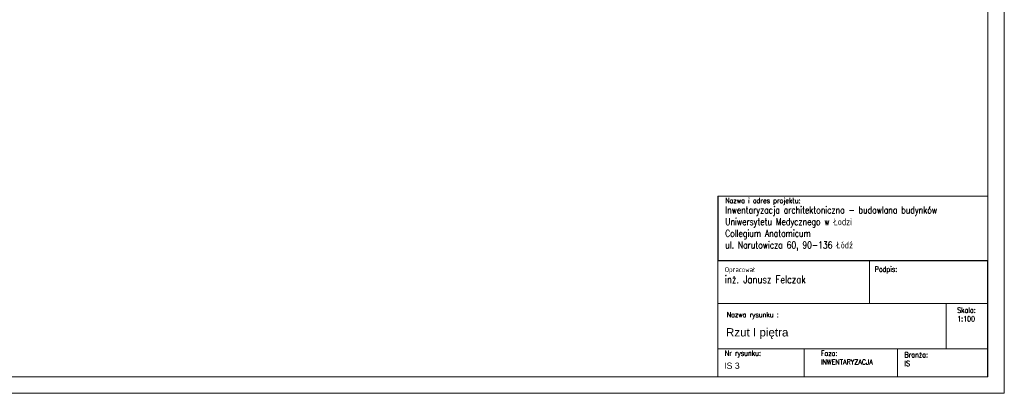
# Model space of a CAD drawing. Header units: millimetres. Extents: x 12584 to 77584, y 9983 to 29820.
# Tile 58 of 176: x 39825 to 42793, y 9983 to 11109. Entities that reach past the tile are written whole.
import ezdxf

# ---------------------------------------------------------------- set-up
doc = ezdxf.new("R2010")
doc.units = ezdxf.units.MM
doc.layers.add('m_tabela', color=7, linetype='Continuous', lineweight=20)
doc.styles.add('opis', font='simplex.shx', dxfattribs={"width": 0.8})
doc.styles.add('PIOTR', font='arial.ttf', dxfattribs={"height": 10})
doc.styles.get("Standard").update_dxf_attribs({"font": 'arial.ttf'})

msp = doc.modelspace()

# ---------------------------------------------------------------- linework, layer by layer
at = {"layer": 'm_tabela', "color": 7}
for p, q in [((42792.7, 9982.5), (42792.7, 15922.5)), ((42742.7, 10032.5), (42742.7, 15872.5)), ((41930.7, 10577), (41930.7, 10382.7)), ((42742.7, 10382.7), (42742.7, 10587)), ((41929.7, 10381.7), (41929.7, 10253)), ((41929.7, 10381.7), (41929.7, 10253)), ((42386.4, 10381.7), (41929.7, 10381.7)), ((41930.7, 10382.7), (42742.7, 10382.7)), ((42386.4, 10253), (42386.4, 10381.7)), ((42386.4, 10381.7), (42386.4, 10253)), ((42741.7, 10381.7), (42386.4, 10381.7)), ((42741.7, 10253), (42741.7, 10381.7)), ((42741.7, 10253), (42741.7, 10381.7)), ((41929.7, 10253), (42741.7, 10253)), ((41929.7, 10116.5), (41929.7, 10253)), ((41929.7, 10253), (42386.4, 10253)), ((42386.4, 10253), (41929.7, 10253)), ((41929.7, 10253), (42386.4, 10253)), ((42386.4, 10253), (42741.7, 10253)), ((42741.7, 10253), (42386.4, 10253)), ((42386.4, 10253), (42741.7, 10253)), ((42617.7, 10253), (42617.7, 10116.5)), ((42741.7, 10253), (42741.7, 10116.5)), ((42741.7, 10253), (42741.7, 10116.5)), ((42742.7, 10253), (42742.7, 10124.4)), ((42741.7, 10116.5), (41929.7, 10116.5)), ((41929.7, 10116.5), (42189.9, 10116.5)), ((41929.7, 10032.5), (41929.7, 10116.5)), ((42189.9, 10116.5), (42189.9, 10032.5)), ((42189.9, 10116.5), (42471, 10116.5)), ((42189.9, 10032.5), (42189.9, 10116.5)), ((42471, 10116.5), (42471, 10032.5)), ((42471, 10116.5), (42741.7, 10116.5)), ((42471, 10032.5), (42471, 10116.5)), ((42741.7, 10116.5), (42741.7, 10032.5)), ((34432.7, 10032.5), (42742.7, 10032.5)), ((42189.9, 10032.5), (41929.7, 10032.5)), ((42471, 10032.5), (42189.9, 10032.5)), ((42741.7, 10032.5), (42471, 10032.5)), ((34382.7, 9982.5), (42792.7, 9982.5))]:
    msp.add_line(p, q, dxfattribs=at)
at = {"layer": 'm_tabela', "color": 7, "lineweight": 20}
for p, q in [((41929.7, 10032.5), (41929.7, 10577)), ((41929.7, 10577), (42742.7, 10577)), ((42386.4, 10381.7), (42386.4, 10253)), ((41929.7, 10253), (42742.7, 10253)), ((41929.7, 10253), (42741.7, 10253)), ((41929.7, 10116.5), (42742.7, 10116.5)), ((42189.9, 10116.5), (42189.9, 10032.5)), ((42471, 10116.5), (42471, 10032.5)), ((42742.7, 10032.5), (41929.7, 10032.5))]:
    msp.add_line(p, q, dxfattribs=at)

# ---------------------------------------------------------------- texts
at = {"layer": 'm_tabela', "color": 7, "lineweight": 5, "style": 'PIOTR'}
msp.add_text('Rzut I piętra', height=25, dxfattribs=at).set_placement((41953.7, 10153.9))
at = {"layer": 'm_tabela', "color": 7, "lineweight": 5}
msp.add_text('IS 3', height=18.9, dxfattribs=at).set_placement((41948.1, 10056.3))
at = {"layer": 'm_tabela', "color": 7, "char_height": 26.25, "attachment_point": 1, "style": 'opis'}
for s, insert, width in [('{\\H0.6x;Nazwa i adres projektu:} \\P{\\H0.8x;Inwentaryzacja architektoniczno - budowlana budynków Uniwersytetu Medycznego w Łodzi\\PCollegium Anatomicum\\Pul. Narutowicza 60, 90-136 Łódź}', (41951.5, 10571.3), 714.215), ('{\\H0.6x;Opracował}\\P{\\H0.88x;inż. Janusz Felczak}', (41950.4, 10363.4), 476.912), ('{\\H0.6x;Podpis:}', (42402.1, 10364.5), 91.802), ('{\\H0.6x;Skala:\\P1:100}', (42650.7, 10241), 91.802), ('{\\H0.6x;Nazwa rysunku :}', (41956.1, 10227.3), 802.267), ('{\\H0.6x;Nr rysunku:}', (41950.4, 10111.3), 247.999), ('{\\H0.6x;Faza:\\PINWENTARYZACJA} ', (42239.8, 10111.1), 242.188), ('{\\H0.6x;Branża:\\PIS} ', (42491.8, 10106.6), 247.999)]:
    msp.add_mtext(s, dxfattribs=dict(at, insert=insert, width=width))

doc.saveas('drawing.dxf')
